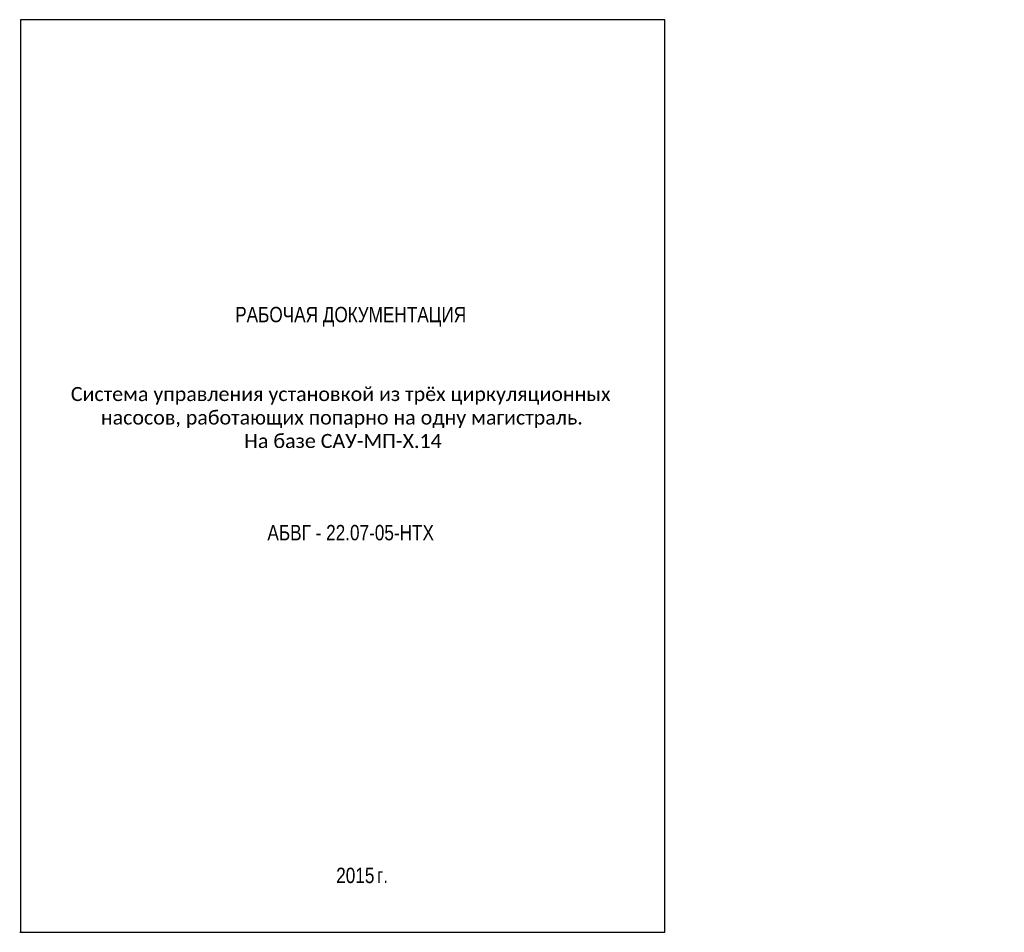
# Model space of a CAD drawing. Header units: millimetres. Extents: x 1953 to 2374, y 690 to 2622.
# Tile 4 of 4: x 1953 to 2273, y 2325 to 2622. Entities that reach past the tile are written whole.
import ezdxf
from ezdxf.enums import TextEntityAlignment as Align

# ---------------------------------------------------------------- set-up
doc = ezdxf.new("R2010")
doc.units = ezdxf.units.MM
doc.styles.add('Arial', font='arial.ttf')
doc.styles.get("Standard").update_dxf_attribs({"font": 'arial.ttf'})

msp = doc.modelspace()

# ---------------------------------------------------------------- linework, layer by layer
at = {"lineweight": -3}
for p, q in [((2162.64, 2622), (1952.89, 2622)), ((1952.89, 2622), (1952.89, 2325)), ((2162.64, 2325), (2162.64, 2622)), ((1952.64, 2325), (2162.64, 2325))]:
    msp.add_line(p, q, dxfattribs=at)

# ---------------------------------------------------------------- texts
at = {"color": 7, "style": 'Arial', "width": 0.8}
msp.add_text('РАБОЧАЯ ДОКУМЕНТАЦИЯ', height=5, dxfattribs=at).set_placement((2060.36, 2528.54), align=Align.TOP_CENTER)
at = {"color": 0, "style": 'Arial', "width": 0.8}
msp.add_text('АБВГ - 22.07-05-НТХ', height=5, dxfattribs=at).set_placement((2060.36, 2451.07), align=Align.BOTTOM_CENTER)
for s, p in [('2015', (2068.08, 2341.02)), ('г.', (2072.52, 2341.02))]:
    msp.add_text(s, height=5, dxfattribs=at).set_placement(p, align=Align.RIGHT)
at = {"insert": (1965.76, 2502.47), "char_height": 5, "width": 184.0707, "attachment_point": 1}
msp.add_mtext('\\pi3.515;{\\fCalibri|b0|i0|c204|p34;\\H0.91667x;Система управления установкой из трёх циркуляционных \\P\\pi13.299;насосов, работающих попарно на одну магистраль.\\H1.3271x; \\H0.75352x;\\P\\pi59.952;На базе САУ-МП-Х.14\\H1.2235x; }', dxfattribs=at)

doc.saveas('drawing.dxf')
